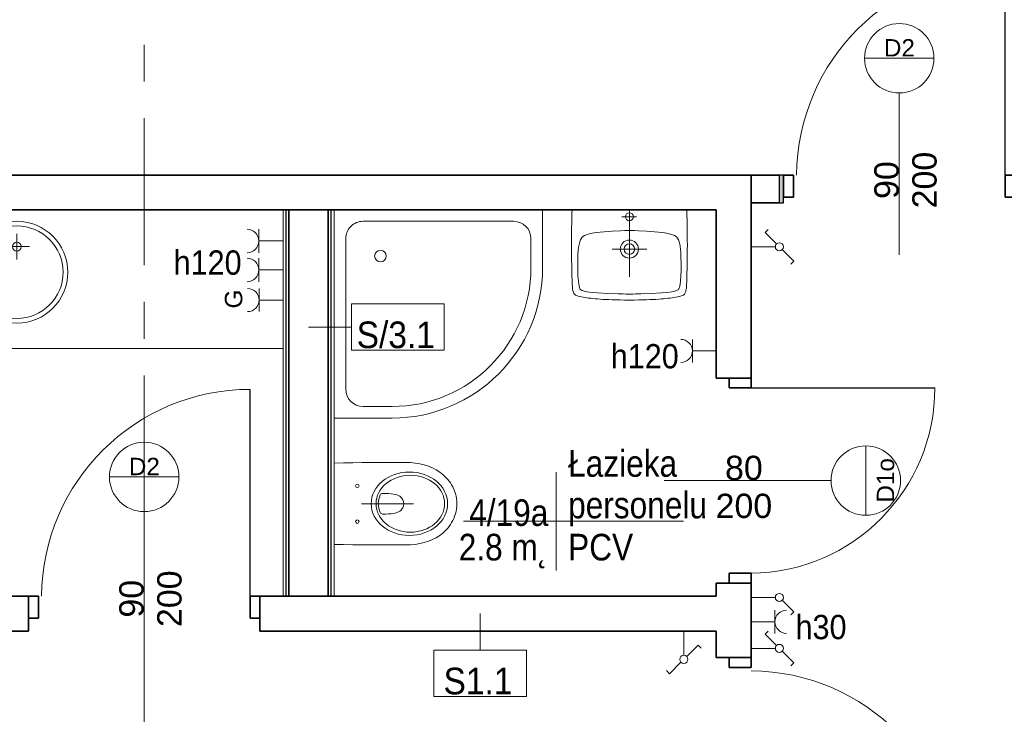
# Model space of a CAD drawing. Header units: centimetres. Extents: x 101 to 4622, y -1383 to 1498.
# Tile 52 of 68: x 3423 to 3848, y 90 to 390. Entities that reach past the tile are written whole.
import ezdxf

# ---------------------------------------------------------------- set-up
doc = ezdxf.new("R2010")
doc.units = ezdxf.units.CM
doc.linetypes.add('Oś', pattern=[111.125, 63.5, -15.875, 15.875, -15.875])
for name, color, linetype, lineweight in [('A-ANNO-NOTE', 131, 'Continuous', 18), ('A-AREA-IDEN', 2, 'Continuous', 18), ('A-DETL-GENF', 92, 'Continuous', 18), ('A-DETL-MEDM', 33, 'Continuous', 35), ('A-DOOR', 31, 'Continuous', 25), ('A-DOOR-IDEN', 31, 'Continuous', 18), ('A-WALL', 113, 'Continuous', 25), ('A-WALL-FNSH', 113, 'Continuous', 25), ('A-WALL-IDEN', 211, 'Continuous', 18), ('A-WALL-PATT', 111, 'Continuous', 25), ('E-ELE-QPM-IDEN', 2, 'Continuous', 18), ('E-ELEC-EQPM', 71, 'Continuous', 18), ('I-FURN', 30, 'Continuous', 18), ('P-SANR-FIXT', 6, 'Continuous', 18), ('S-GRID', 1, 'Continuous', 18)]:
    doc.layers.add(name, color=color, linetype=linetype, lineweight=lineweight)
doc.styles.add('Arial_1', font='arial.ttf', dxfattribs={"height": 7.5})
doc.styles.add('Arial_13', font='arial.ttf', dxfattribs={"width": 0.9, "height": 10.5})
doc.styles.add('Arial_4', font='arial.ttf', dxfattribs={"width": 0.85, "height": 11.5})
doc.styles.add('Arial_6', font='arial.ttf', dxfattribs={"width": 0.9, "height": 11.5})
doc.styles.add('Arial_7', font='arial.ttf', dxfattribs={"height": 10.5})

# ---------------------------------------------------------------- blocks, each defined once
blk = doc.blocks.new('DRZWI 1S - Drzwi 90-1364001-4_piętro II PT - projektowany - PPOŻ B')
at = {"layer": 'A-DETL-GENF'}
for p, q in [((-50, 7.5), (-50, -2)), ((-45.7, 7.5), (-50, 7.5)), ((-45.7, -2), (-45.7, 7.5)), ((50, 7.5), (45.7, 7.5)), ((45.7, 7.5), (45.7, -2)), ((50, -2), (50, 7.5)), ((-50, -2), (-45.7, -2)), ((45.7, -2), (50, -2))]:
    blk.add_line(p, q, dxfattribs=at)
at = {"layer": 'A-DETL-MEDM'}
for p, q in [((-45.7, 7.5), (-50, 7.5)), ((-50, 7.5), (-50, -2)), ((-45.7, -2), (-45.7, 7.5)), ((45.7, -2), (45.7, 7.5)), ((45.7, 7.5), (50, 7.5)), ((50, 7.5), (50, -2)), ((-50, -2), (-45.7, -2)), ((50, -2), (45.7, -2))]:
    blk.add_line(p, q, dxfattribs=at)
at = {"layer": 'A-DOOR'}
blk.add_line((45.7, 7.5), (45.7, 96.89), dxfattribs=at)
at = {"layer": 'A-DOOR', "lineweight": 18}
blk.add_line((0, 30), (0, -30), dxfattribs=at)
blk.add_arc((45.7, 6.89), 90, 90, 179.6093, dxfattribs=at)
blk = doc.blocks.new('DRZWI 1S_łazienkowe - Drzwi 80-1357767-4_piętro II PT - projektowany - PPOŻ B')
at = {"layer": 'A-DETL-GENF'}
for p, q in [((-44.3, 2), (-40, 2)), ((-44.3, -7.5), (-44.3, 2)), ((-40, 2), (-40, -7.5)), ((40, 2), (44.3, 2)), ((40, -7.5), (40, 2)), ((44.3, 2), (44.3, -7.5)), ((-40, -7.5), (-44.3, -7.5)), ((44.3, -7.5), (40, -7.5))]:
    blk.add_line(p, q, dxfattribs=at)
at = {"layer": 'A-DETL-MEDM'}
for p, q in [((-44.3, -7.5), (-44.3, 2)), ((-44.3, 2), (-40, 2)), ((-40, 2), (-40, -7.5)), ((40, 2), (40, -7.5)), ((44.3, 2), (40, 2)), ((44.3, -7.5), (44.3, 2)), ((-40, -7.5), (-44.3, -7.5)), ((40, -7.5), (44.3, -7.5))]:
    blk.add_line(p, q, dxfattribs=at)
at = {"layer": 'A-DOOR', "lineweight": 18}
blk.add_line((0, -30), (0, 30), dxfattribs=at)
at = {"layer": 'A-DOOR'}
blk.add_line((40, -7.5), (40, -86.89), dxfattribs=at)
at = {"layer": 'A-DOOR', "lineweight": 18}
blk.add_arc((40, -6.89), 80, 180.4395, 270, dxfattribs=at)
blk = doc.blocks.new('Umywalka koło Nova Pro - Pro 50-1205816-4_piętro II PT - projektowany - PPOŻ B')
at = {"layer": 'P-SANR-FIXT'}
for p, q in [((-8.25, 46.64), (-7.5, 46.8)), ((-7.5, 46.8), (-8.25, 46.64)), ((-7.5, 46.8), (-6.73, 46.91)), ((-6.73, 46.91), (-7.5, 46.8)), ((-6.73, 46.91), (-5.93, 47.04)), ((-5.93, 47.04), (-6.73, 46.91)), ((-5.93, 47.04), (-5.1, 47.15)), ((-5.1, 47.15), (-5.93, 47.04)), ((-5.1, 47.15), (-4.2, 47.25)), ((-4.2, 47.25), (-5.1, 47.15)), ((-4.2, 47.25), (-3.27, 47.36)), ((-3.27, 47.36), (-4.2, 47.25)), ((-3.27, 47.36), (-2.28, 47.44)), ((-2.28, 47.44), (-3.27, 47.36)), ((-2.28, 47.44), (-1.24, 47.52)), ((-1.24, 47.52), (-2.28, 47.44)), ((-1.24, 47.52), (-0.15, 47.63)), ((-0.15, 47.63), (-1.24, 47.52)), ((-0.15, 47.63), (1.05, 47.71)), ((1.05, 47.71), (-0.15, 47.63)), ((1.05, 47.71), (2.3, 47.76)), ((2.3, 47.76), (1.05, 47.71)), ((2.3, 47.76), (3.66, 47.84)), ((3.66, 47.84), (2.3, 47.76)), ((3.66, 47.84), (5.12, 47.89)), ((5.12, 47.89), (3.66, 47.84)), ((5.12, 47.89), (6.72, 47.95)), ((6.72, 47.95), (5.12, 47.89)), ((6.72, 47.95), (8.45, 47.97)), ((8.45, 47.97), (6.72, 47.95)), ((8.45, 47.97), (10.4, 48)), ((10.4, 48), (8.45, 47.97)), ((10.4, 48), (14.63, 48)), ((14.63, 48), (10.4, 48)), ((14.63, 48), (16.55, 47.97)), ((16.55, 47.97), (14.63, 48)), ((16.55, 47.97), (18.31, 47.95)), ((18.31, 47.95), (16.55, 47.97)), ((18.31, 47.95), (19.88, 47.89)), ((19.88, 47.89), (18.31, 47.95)), ((19.88, 47.89), (21.34, 47.84)), ((21.34, 47.84), (19.88, 47.89)), ((21.34, 47.84), (22.7, 47.76)), ((22.7, 47.76), (21.34, 47.84)), ((22.7, 47.76), (23.98, 47.71)), ((23.98, 47.71), (22.7, 47.76)), ((23.98, 47.71), (25.15, 47.63)), ((25.15, 47.63), (23.98, 47.71)), ((25.15, 47.63), (26.24, 47.52)), ((26.24, 47.52), (25.15, 47.63)), ((26.24, 47.52), (27.31, 47.44)), ((27.31, 47.44), (26.24, 47.52)), ((27.31, 47.44), (28.29, 47.36)), ((28.29, 47.36), (27.31, 47.44)), ((28.29, 47.36), (29.23, 47.25)), ((29.23, 47.25), (28.29, 47.36)), ((29.23, 47.25), (30.1, 47.15)), ((30.1, 47.15), (29.23, 47.25)), ((30.1, 47.15), (30.93, 47.04)), ((30.93, 47.04), (30.1, 47.15)), ((30.93, 47.04), (31.76, 46.91)), ((31.76, 46.91), (30.93, 47.04)), ((31.76, 46.91), (32.5, 46.8)), ((32.5, 46.8), (31.76, 46.91)), ((32.5, 46.8), (33.25, 46.64)), ((33.25, 46.64), (32.5, 46.8)), ((-12.14, 42.22), (-12.08, 42.81)), ((-12.08, 42.81), (-12, 43.37)), ((-12, 43.37), (-11.92, 43.87)), ((-11.92, 43.87), (-11.82, 44.38)), ((-11.82, 44.38), (-11.71, 44.67)), ((-11.6, 44.96), (-11.79, 44.38)), ((-11.71, 44.67), (-11.6, 44.96)), ((-11.6, 44.96), (-11.26, 45.47)), ((-11.26, 45.47), (-11.6, 44.96)), ((-11.26, 45.47), (-10.8, 45.84)), ((-10.8, 45.84), (-11.26, 45.47)), ((-10.8, 45.84), (-10.24, 46.11)), ((-10.24, 46.11), (-10.8, 45.84)), ((-10.24, 46.11), (-9.61, 46.32)), ((-9.61, 46.32), (-10.24, 46.11)), ((-9.61, 46.32), (-8.94, 46.51)), ((-8.94, 46.51), (-9.61, 46.32)), ((-9.21, 42.03), (-9.05, 42.59)), ((-9.05, 42.59), (-8.86, 43.1)), ((-8.94, 46.51), (-8.25, 46.64)), ((-8.25, 46.64), (-8.94, 46.51)), ((-8.86, 43.1), (-8.7, 43.34)), ((-8.7, 43.34), (-8.51, 43.55)), ((-8.51, 43.55), (-8.03, 43.85)), ((-8.03, 43.85), (-7.53, 44.06)), ((-7.53, 44.06), (-6.97, 44.22)), ((-6.97, 44.22), (-5.88, 44.43)), ((-5.88, 44.43), (-3.64, 44.75)), ((-3.64, 44.75), (-1.4, 44.94)), ((-1.4, 44.94), (3.1, 45.18)), ((3.1, 45.18), (7.6, 45.31)), ((7.6, 45.31), (9.86, 45.39)), ((9.86, 45.39), (11.04, 45.42)), ((11.04, 45.42), (11.7, 45.42)), ((11.7, 45.42), (12.5, 45.44)), ((12.5, 45.44), (13.3, 45.42)), ((13.3, 45.42), (13.99, 45.42)), ((13.99, 45.42), (15.14, 45.39)), ((15.14, 45.39), (17.4, 45.31)), ((17.4, 45.31), (21.9, 45.18)), ((21.9, 45.18), (26.4, 44.94)), ((26.4, 44.94), (28.64, 44.75)), ((28.64, 44.75), (30.88, 44.43)), ((30.88, 44.43), (31.97, 44.22)), ((31.97, 44.22), (32.53, 44.06)), ((32.53, 44.06), (33.06, 43.85)), ((33.06, 43.85), (33.54, 43.55)), ((33.25, 46.64), (33.97, 46.51)), ((33.97, 46.51), (33.25, 46.64)), ((33.54, 43.55), (33.73, 43.34)), ((33.73, 43.34), (33.86, 43.1)), ((33.86, 43.1), (34.07, 42.59)), ((33.97, 46.51), (34.63, 46.32)), ((34.63, 46.32), (33.97, 46.51)), ((34.07, 42.59), (34.21, 42.03)), ((34.63, 46.32), (35.24, 46.11)), ((35.24, 46.11), (34.63, 46.32)), ((35.24, 46.11), (35.8, 45.84)), ((35.8, 45.84), (35.24, 46.11)), ((35.8, 45.84), (36.28, 45.47)), ((36.28, 45.47), (35.8, 45.84)), ((36.28, 45.47), (36.6, 44.96)), ((36.6, 44.96), (36.28, 45.47)), ((36.6, 44.96), (36.82, 44.38)), ((36.82, 44.38), (36.92, 43.87)), ((36.92, 43.87), (37.03, 43.37)), ((37.03, 43.37), (37.08, 42.81)), ((37.08, 42.81), (37.14, 42.22)), ((-12.3, 38.17), (-12.27, 38.89)), ((-12.27, 38.89), (-12.24, 39.61)), ((-12.24, 39.61), (-12.22, 40.28)), ((-12.22, 40.28), (-12.19, 40.94)), ((-12.19, 40.94), (-12.16, 41.58)), ((-12.16, 41.58), (-12.14, 42.22)), ((-9.71, 37.56), (-9.53, 39.82)), ((-9.53, 39.82), (-9.39, 40.94)), ((-9.39, 40.94), (-9.21, 42.03)), ((34.21, 42.03), (34.39, 40.94)), ((34.39, 40.94), (34.53, 39.82)), ((34.53, 39.82), (34.71, 37.56)), ((37.14, 42.22), (37.16, 41.58)), ((37.16, 41.58), (37.19, 40.94)), ((37.19, 40.94), (37.22, 40.28)), ((37.22, 40.28), (37.24, 39.61)), ((37.24, 39.61), (37.27, 38.89)), ((37.27, 38.89), (37.3, 38.17)), ((-12.4, 33.88), (-12.38, 35.06)), ((-12.38, 35.06), (-12.35, 35.88)), ((-12.35, 36.65), (-12.32, 37.43)), ((-12.35, 35.88), (-12.35, 36.65)), ((-12.32, 37.43), (-12.3, 38.17)), ((-9.84, 33.06), (-9.79, 35.32)), ((-9.79, 35.32), (-9.71, 37.56)), ((12.5, 9), (12.5, 38)), ((34.71, 37.56), (34.82, 35.32)), ((34.82, 35.32), (34.84, 33.06)), ((37.3, 38.17), (37.32, 37.43)), ((37.32, 37.43), (37.35, 36.65)), ((37.35, 36.65), (37.35, 35.88)), ((37.35, 35.88), (37.38, 35.06)), ((37.38, 35.06), (37.4, 33.88)), ((-12.46, 30.5), (-12.43, 31.46)), ((-12.46, 29.49), (-12.46, 30.5)), ((-12.43, 32.39), (-12.4, 33.3)), ((-12.43, 31.46), (-12.43, 32.39)), ((-12.4, 33.3), (-12.4, 33.88)), ((-9.76, 28.56), (-9.84, 33.06)), ((34.84, 33.06), (34.76, 28.56)), ((37.4, 33.88), (37.43, 33.3)), ((37.43, 33.3), (37.43, 32.39)), ((37.43, 32.39), (37.46, 31.46)), ((37.46, 31.46), (37.46, 30.5)), ((37.46, 30.5), (37.48, 29.49)), ((-12.51, 24.3), (-12.48, 26.13)), ((-12.48, 27.81), (-12.46, 29.49)), ((-12.48, 26.13), (-12.48, 27.81)), ((-9.74, 27.87), (-9.76, 28.56)), ((-9.71, 27.55), (-9.74, 27.87)), ((-9.69, 27.15), (-9.71, 27.55)), ((-9.61, 26.27), (-9.69, 27.15)), ((-9.37, 24.54), (-9.61, 26.27)), ((20.01, 26), (5.01, 26)), ((34.63, 26.27), (34.37, 24.54)), ((34.69, 27.15), (34.63, 26.27)), ((34.71, 27.55), (34.69, 27.15)), ((34.74, 27.87), (34.71, 27.55)), ((34.76, 28.56), (34.74, 27.87)), ((37.48, 29.49), (37.48, 27.81)), ((37.48, 27.81), (37.51, 26.13)), ((37.51, 26.13), (37.51, 22.27)), ((-12.48, 22.27), (-12.51, 24.3)), ((-12.48, 19.98), (-12.48, 22.27)), ((-8.91, 22.86), (-9.37, 24.54)), ((-8.62, 22.03), (-8.91, 22.86)), ((-8.19, 21.26), (-8.62, 22.03)), ((-7.93, 20.91), (-8.19, 21.26)), ((33.19, 21.26), (32.93, 20.91)), ((33.62, 22.03), (33.19, 21.26)), ((33.91, 22.86), (33.62, 22.03)), ((34.37, 24.54), (33.91, 22.86)), ((37.51, 22.27), (37.48, 19.98)), ((-12.45, 17.35), (-12.48, 19.98)), ((-12.4, 14.28), (-12.45, 17.35)), ((-7.61, 20.62), (-7.93, 20.91)), ((-6.89, 20.14), (-7.61, 20.62)), ((-6.09, 19.8), (-6.89, 20.14)), ((-5.24, 19.53), (-6.09, 19.8)), ((-3.53, 19.16), (-5.24, 19.53)), ((-1.83, 18.89), (-3.53, 19.16)), ((1.66, 18.49), (-1.83, 18.89)), ((5.15, 18.2), (1.66, 18.49)), ((8.64, 18.06), (5.15, 18.2)), ((10.37, 18.01), (8.64, 18.06)), ((14.63, 18.01), (10.37, 18.01)), ((16.36, 18.06), (14.63, 18.01)), ((19.88, 18.2), (16.36, 18.06)), ((23.34, 18.49), (19.88, 18.2)), ((26.83, 18.89), (23.34, 18.49)), ((28.56, 19.16), (26.83, 18.89)), ((30.26, 19.53), (28.56, 19.16)), ((31.09, 19.8), (30.26, 19.53)), ((31.89, 20.14), (31.09, 19.8)), ((32.61, 20.62), (31.89, 20.14)), ((32.93, 20.91), (32.61, 20.62)), ((37.45, 17.35), (37.4, 14.28)), ((37.48, 19.98), (37.45, 17.35)), ((-12.32, 10.58), (-12.4, 14.28)), ((37.4, 14.28), (37.32, 10.58)), ((-12.28, 9), (-12.32, 10.58)), ((15.72, 12.02), (9.46, 12.02)), ((37.32, 10.58), (37.28, 9))]:
    blk.add_line(p, q, dxfattribs=at)
for centre, radius in [((12.51, 26), 3.92), ((12.51, 26), 2.28), ((12.5, 12.02), 1.72)]:
    blk.add_circle(centre, radius, dxfattribs=at)
blk = doc.blocks.new('Miska ustępowa Nova Pro - Type 1-1391528-4_piętro II PT - projektowany - PPOŻ B')
at = {"layer": 'P-SANR-FIXT'}
for p, q in [((10.24, 63.83), (9.18, 63.63)), ((11.35, 63.95), (10.24, 63.83)), ((12.51, 64), (11.35, 63.95)), ((13.65, 63.95), (12.51, 64)), ((14.76, 63.83), (13.65, 63.95)), ((15.82, 63.63), (14.76, 63.83)), ((1.98, 60.03), (1.27, 59.39)), ((2.72, 60.62), (1.98, 60.03)), ((3.54, 61.19), (2.72, 60.62)), ((4.37, 61.71), (3.54, 61.19)), ((5.26, 62.2), (4.37, 61.71)), ((6.17, 62.64), (5.26, 62.2)), ((7.14, 63.04), (6.17, 62.64)), ((8.15, 63.36), (7.14, 63.04)), ((9.18, 63.63), (8.15, 63.36)), ((16.85, 63.36), (15.82, 63.63)), ((17.86, 63.04), (16.85, 63.36)), ((18.83, 62.64), (17.86, 63.04)), ((19.74, 62.2), (18.83, 62.64)), ((20.63, 61.71), (19.74, 62.2)), ((21.46, 61.19), (20.63, 61.71)), ((22.28, 60.62), (21.46, 61.19)), ((23.02, 60.03), (22.28, 60.62)), ((23.73, 59.39), (23.02, 60.03)), ((-1.2, 56.63), (-2.19, 55.07)), ((-0.04, 58.06), (-1.2, 56.63)), ((1.27, 59.39), (-0.04, 58.06)), ((25.04, 58.06), (23.73, 59.39)), ((26.2, 56.63), (25.04, 58.06)), ((27.19, 55.07), (26.2, 56.63)), ((-3.74, 51.72), (-4.31, 49.89)), ((-3.03, 53.44), (-3.74, 51.72)), ((-2.19, 55.07), (-3.03, 53.44)), ((28.03, 53.44), (27.19, 55.07)), ((28.74, 51.72), (28.03, 53.44)), ((29.31, 49.89), (28.74, 51.72)), ((-4.73, 47.99), (-5.05, 46.02)), ((-4.31, 49.89), (-4.73, 47.99)), ((29.75, 47.99), (29.31, 49.89)), ((30.05, 46.02), (29.75, 47.99)), ((-5.24, 43.97), (-5.32, 41.85)), ((-5.05, 46.02), (-5.24, 43.97)), ((12.5, 22.77), (12.5, 45.26)), ((30.24, 43.97), (30.05, 46.02)), ((30.32, 41.85), (30.24, 43.97)), ((-5.32, 41.85), (-5.32, 34.36)), ((8.69, 38.15), (8.96, 38.77)), ((8.96, 38.77), (9.26, 39.31)), ((9.26, 39.31), (9.6, 39.76)), ((9.6, 39.76), (9.97, 40.1)), ((9.97, 40.1), (10.37, 40.4)), ((10.37, 40.4), (10.79, 40.64)), ((10.79, 40.64), (11.21, 40.82)), ((11.21, 40.82), (11.62, 40.94)), ((11.62, 40.94), (12.51, 41.04)), ((12.51, 41.04), (13.38, 40.94)), ((13.38, 40.94), (13.8, 40.82)), ((13.8, 40.82), (14.24, 40.64)), ((14.24, 40.64), (14.63, 40.4)), ((14.63, 40.4), (15.03, 40.1)), ((15.03, 40.1), (15.4, 39.76)), ((15.4, 39.76), (15.74, 39.31)), ((15.74, 39.31), (16.04, 38.77)), ((16.04, 38.77), (16.31, 38.15)), ((30.32, 34.36), (30.32, 41.85)), ((-5.32, 34.36), (-5.29, 26.78)), ((8.05, 33.3), (8.1, 34.53)), ((8.1, 34.53), (8.2, 35.61)), ((8.2, 35.61), (8.32, 36.58)), ((8.32, 36.58), (8.47, 37.41)), ((8.47, 37.41), (8.69, 38.15)), ((16.31, 38.15), (16.53, 37.41)), ((16.53, 37.41), (16.71, 36.58)), ((16.71, 36.58), (16.83, 35.61)), ((16.83, 35.61), (16.9, 34.53)), ((16.9, 34.53), (16.95, 33.3)), ((30.29, 26.78), (30.32, 34.36)), ((8.05, 31.94), (8.05, 33.3)), ((8.1, 31.62), (8.05, 31.94)), ((8.22, 31.32), (8.1, 31.62)), ((8.42, 31.08), (8.22, 31.32)), ((8.67, 30.9), (8.42, 31.08)), ((9.6, 30.56), (8.67, 30.9)), ((10.56, 30.29), (9.6, 30.56)), ((11.53, 30.14), (10.56, 30.29)), ((12.51, 30.09), (11.53, 30.14)), ((13.47, 30.14), (12.51, 30.09)), ((14.44, 30.29), (13.47, 30.14)), ((15.4, 30.56), (14.44, 30.29)), ((16.34, 30.9), (15.4, 30.56)), ((16.58, 31.08), (16.34, 30.9)), ((16.78, 31.32), (16.58, 31.08)), ((16.93, 31.62), (16.78, 31.32)), ((16.95, 31.94), (16.93, 31.62)), ((16.95, 33.3), (16.95, 31.94)), ((-5.29, 26.78), (-5.24, 22.94)), ((30.27, 22.94), (30.29, 26.78)), ((-5.24, 22.94), (-5.2, 19.02)), ((30.22, 19.02), (30.27, 22.94)), ((-5.2, 19.02), (-5.15, 15.04)), ((30.15, 15.04), (30.22, 19.02)), ((-5.15, 15.04), (-5.05, 11)), ((30.05, 11), (30.15, 15.04))]:
    blk.add_line(p, q, dxfattribs=at)
for centre in [(4.76, 21), (20.24, 21)]:
    blk.add_circle(centre, 0.752, dxfattribs=at)
for centre, major_axis, ratio in [((12.5, 43.51), (0, 16.5), 0.830338), ((12.5, 43.92), (0, 14.8), 0.83084)]:
    blk.add_ellipse(centre, major_axis=major_axis, ratio=ratio, dxfattribs=at)
blk = doc.blocks.new('brodzik natryskowy 90x90 półokrągły - brodzik natryskowy 90x90 półokrągły-815551-4_piętro II PT - projektowany - PPOŻ B')
at = {"layer": 'P-SANR-FIXT'}
for p, q in [((-70, -5), (-70, 20)), ((-57.5, 15), (7.5, 15)), ((-65, -5), (-65, 7.5)), ((15, 7.5), (15, -57.5)), ((7.5, -65), (-5, -65)), ((20, -70), (-5, -70))]:
    blk.add_line(p, q, dxfattribs=at)
blk.add_circle((0, 0), 2.5, dxfattribs=at)
for centre, radius, start, end in [((-57.5, 7.5), 7.5, 90, 180), ((7.5, 7.5), 7.5, 360, 90), ((-5, -5), 65, 180, 270), ((-5, -5), 60, 180, 270), ((7.5, -57.5), 7.5, 270, 360)]:
    blk.add_arc(centre, radius, start, end, dxfattribs=at)
blk = doc.blocks.new('umywalka okrągła d _44cm stal nierdzewna - Type 1-1334137-4_piętro II PT - projektowany - PPOŻ B')
at = {"layer": 'P-SANR-FIXT'}
for p, q in [((12.5, 17.93), (12.5, 28.93)), ((7, 23.43), (18, 23.43))]:
    blk.add_line(p, q, dxfattribs=at)
for centre, radius in [((12.5, 34.5), 22), ((12.5, 34.5), 20), ((12.5, 23.43), 1.9)]:
    blk.add_circle(centre, radius, dxfattribs=at)
blk = doc.blocks.new('Blat - Blat-1391748-4_piętro II PT - projektowany - PPOŻ B')
at = {"layer": 'I-FURN'}
blk.add_line((265, -60), (0, -60), dxfattribs=at)
blk = doc.blocks.new('DRZWI 1S - Drzwi 90-1363984-4_piętro II PT - projektowany - PPOŻ B')
at = {"layer": 'A-DETL-GENF'}
for p, q in [((-50, 6), (-50, -3.5)), ((-45.7, 6), (-50, 6)), ((-45.7, -3.5), (-45.7, 6)), ((50, 6), (45.7, 6)), ((45.7, 6), (45.7, -3.5)), ((50, -3.5), (50, 6)), ((-50, -3.5), (-45.7, -3.5)), ((45.7, -3.5), (50, -3.5))]:
    blk.add_line(p, q, dxfattribs=at)
at = {"layer": 'A-DETL-MEDM'}
for p, q in [((-45.7, 6), (-50, 6)), ((-50, 6), (-50, -3.5)), ((-45.7, -3.5), (-45.7, 6)), ((45.7, -3.5), (45.7, 6)), ((45.7, 6), (50, 6)), ((50, 6), (50, -3.5)), ((-50, -3.5), (-45.7, -3.5)), ((50, -3.5), (45.7, -3.5))]:
    blk.add_line(p, q, dxfattribs=at)
at = {"layer": 'A-DOOR'}
blk.add_line((45.7, 6), (45.7, 95.39), dxfattribs=at)
at = {"layer": 'A-DOOR', "lineweight": 18}
blk.add_line((0, 28.5), (0, -28.5), dxfattribs=at)
blk.add_arc((45.7, 5.39), 90, 90, 179.6093, dxfattribs=at)
blk = doc.blocks.new('Przełącznik schodowy - Type 1-1452447-4_piętro II PT - projektowany - PPOŻ B')
at = {"layer": 'E-ELEC-EQPM'}
for p, q in [((13.74, 20.98), (18.68, 25.93)), ((18.68, 25.93), (19.99, 24.62)), ((11.26, 18.51), (6.32, 13.57)), ((12.5, 18), (12.5, 7.5)), ((6.32, 13.57), (5.01, 14.88))]:
    blk.add_line(p, q, dxfattribs=at)
blk.add_circle((12.5, 19.75), 1.75, dxfattribs=at)
blk = doc.blocks.new('Przełącznik jednobiegunowy - Type 1-1452195-4_piętro II PT - projektowany - PPOŻ B')
at = {"layer": 'E-ELEC-EQPM'}
for p, q in [((13.74, 20.98), (18.68, 25.93)), ((18.68, 25.93), (19.99, 24.62)), ((12.5, 18), (12.5, 7.5))]:
    blk.add_line(p, q, dxfattribs=at)
blk.add_circle((12.5, 19.75), 1.75, dxfattribs=at)
blk = doc.blocks.new('gniazdo elektryczne wielokrotne - 120-1473824-4_piętro II PT - projektowany - PPOŻ B')
at = {"layer": 'E-ELEC-EQPM'}
for p, q in [((17.58, 21.5), (7.42, 21.5)), ((12.5, 21.5), (12.5, 11)), ((30.08, 21.5), (19.92, 21.5)), ((25, 21.5), (25, 11))]:
    blk.add_line(p, q, dxfattribs=at)
for centre in [(12.5, 26.58), (25, 26.58)]:
    blk.add_arc(centre, 5.08, 180, 0, dxfattribs=at)
blk = doc.blocks.new('gniazdo elektryczne pojedyncze_gwarantowane - 120-1477662-4_piętro II PT - projektowany - PPOŻ B')
at = {"layer": 'E-ELEC-EQPM'}
for p, q in [((17.5, 21.33), (7.5, 21.33)), ((12.5, 21.33), (12.5, 11))]:
    blk.add_line(p, q, dxfattribs=at)
blk.add_arc((12.5, 26.33), 5, 180, 0, dxfattribs=at)
blk = doc.blocks.new('gniazdo elektryczne pojedyncze - 120-1470673-4_piętro II PT - projektowany - PPOŻ B')
at = {"layer": 'E-ELEC-EQPM'}
for p, q in [((17.5, 17.83), (7.5, 17.83)), ((12.5, 17.83), (12.5, 7.5))]:
    blk.add_line(p, q, dxfattribs=at)
blk.add_arc((12.5, 22.83), 5, 180, 0, dxfattribs=at)
blk = doc.blocks.new('gniazdo elektryczne pojedyncze - 30-1473552-4_piętro II PT - projektowany - PPOŻ B')
at = {"layer": 'E-ELEC-EQPM'}
for p, q in [((17.5, 17.83), (7.5, 17.83)), ((12.5, 17.83), (12.5, 7.5))]:
    blk.add_line(p, q, dxfattribs=at)
blk.add_arc((12.5, 22.83), 5, 180, 0, dxfattribs=at)
blk = doc.blocks.new('ET sciana_AT7 - 10mm-838066-4_piętro II PT - projektowany - PPOŻ B')
at = {"layer": 'A-WALL-IDEN'}
for p, q in [((-0.4, 0.196875), (0.4, 0.196875)), ((-0.4, -0.203125), (-0.4, 0.196875)), ((0.4, 0.196875), (0.4, -0.203125)), ((-0.4, -0.203125), (0.4, -0.203125))]:
    blk.add_line(p, q, dxfattribs=at)
blk = doc.blocks.new('etykieta drzwi wymiar i kategoria - etykieta drzwi 1S góra-1350608-4_piętro II PT - projektowany - PPOŻ B')
at = {"layer": 'A-DOOR-IDEN'}
for p, q in [((-0.3, 1.4984), (0.3, 1.4984)), ((0, 0), (0, 1.1984))]:
    blk.add_line(p, q, dxfattribs=at)
blk.add_circle((0, 1.4984), 0.3, dxfattribs=at)
blk = doc.blocks.new('etykieta drzwi wymiar i kategoria - etykieta drzwi 1S dół-1350606-4_piętro II PT - projektowany - PPOŻ B')
at = {"layer": 'A-DOOR-IDEN'}
for p, q in [((0, 0), (0, -1.1984)), ((-0.3, -1.4984), (0.3, -1.4984))]:
    blk.add_line(p, q, dxfattribs=at)
blk.add_circle((0, -1.4984), 0.3, dxfattribs=at)
blk = doc.blocks.new('METKA_POMIESZCZENIA1 - Rozbudowana - bez ramki-1409110-4_piętro II PT - projektowany - PPOŻ B')
at = {"layer": 'A-AREA-IDEN'}
for p, q in [((0, 0.425), (0, 0)), ((-0.8, 0), (1.1, 0)), ((0, 0), (0, -0.425))]:
    blk.add_line(p, q, dxfattribs=at)

msp = doc.modelspace()

# ---------------------------------------------------------------- hatches: boundary and pattern name
at = {"layer": 'A-WALL-PATT'}
h = msp.add_hatch(color=9, dxfattribs=at)
h.paths.add_polyline_path([(3751.34, 310.62), (3753.04, 310.62), (3753.04, 322.62), (3751.34, 322.62), (3751.34, 313.12)], flags=0)
h.paths.add_polyline_path([(3853.04, 310.62), (4138.04, 310.62), (4138.04, 322.62), (3853.04, 322.62), (3853.04, 313.12)], flags=0)
h.paths.add_polyline_path([(4268.04, 310.62), (4398.04, 310.62), (4398.04, 322.62), (4268.04, 322.62), (4268.04, 320.12)], flags=0)

# ---------------------------------------------------------------- linework, layer by layer
at = {"layer": 'A-WALL', "color": 7, "lineweight": 35}
for p, q in [((3751.34, 322.62), (3247.04, 322.62)), ((3739.04, 322.62), (3739.04, 234.92)), ((3739.04, 310.62), (3751.34, 310.62)), ((3272.04, 307.62), (3724.04, 307.62)), ((3539.54, 140.62), (3539.54, 307.62)), ((3556.54, 140.62), (3556.54, 307.62)), ((3724.04, 307.62), (3724.04, 234.92)), ((3724.04, 234.92), (3729.54, 234.92)), ((3724.04, 146.32), (3724.04, 140.62)), ((3729.54, 146.32), (3724.04, 146.32)), ((3739.04, 114.12), (3739.04, 146.32)), ((3427.04, 140.62), (3272.04, 140.62)), ((3724.04, 140.62), (3527.04, 140.62)), ((3427.04, 125.62), (3427.04, 131.12)), ((3527.04, 131.12), (3527.04, 125.62)), ((3272.04, 125.62), (3427.04, 125.62)), ((3527.04, 125.62), (3724.04, 125.62)), ((3724.04, 125.62), (3724.04, 114.12)), ((3724.04, 114.12), (3729.54, 114.12))]:
    msp.add_line(p, q, dxfattribs=at)
at = {"layer": 'A-WALL'}
for p, q in [((3751.34, 310.62), (3751.34, 322.62)), ((3753.04, 322.62), (3751.34, 322.62)), ((3751.34, 310.62), (3753.04, 310.62)), ((3753.04, 310.62), (3753.04, 313.12)), ((3538.29, 140.62), (3538.29, 307.62)), ((3557.79, 140.62), (3557.79, 307.62))]:
    msp.add_line(p, q, dxfattribs=at)
at = {"layer": 'A-WALL-FNSH', "color": 250, "lineweight": 18}
for p, q in [((3537.04, 307.62), (3537.04, 140.62)), ((3559.04, 140.62), (3559.04, 307.62))]:
    msp.add_line(p, q, dxfattribs=at)
at = {"layer": 'A-WALL-IDEN'}
for p, q in [((3548.04, 256.93), (3566.58, 256.93)), ((3622.06, 133.12), (3622.06, 117.36))]:
    msp.add_line(p, q, dxfattribs=at)
at = {"layer": 'S-GRID', "linetype": 'Oś'}
msp.add_line((3477.04, -1383.2), (3477.04, 1438.12), dxfattribs=at)

# ---------------------------------------------------------------- block references
at = {"layer": 'A-AREA-IDEN', "xscale": 49.99999999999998, "yscale": 49.99999999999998, "zscale": 49.99999999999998}
msp.add_blockref('METKA_POMIESZCZENIA1 - Rozbudowana - bez ramki-1409110-4_piętro II PT - projektowany - PPOŻ B', (3654.86, 173.04), dxfattribs=at)
at = {"layer": 'A-DOOR'}
for name, p in [('DRZWI 1S - Drzwi 90-1363984-4_piętro II PT - projektowany - PPOŻ B', (3803.04, 316.62)), ('DRZWI 1S - Drzwi 90-1364001-4_piętro II PT - projektowany - PPOŻ B', (3477.04, 133.12))]:
    msp.add_blockref(name, p, dxfattribs=at)
for name, p, rotation in [('DRZWI 1S_łazienkowe - Drzwi 80-1357767-4_piętro II PT - projektowany - PPOŻ B', (3731.54, 190.62), 89.99999999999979), ('DRZWI 1S - Drzwi 90-1364001-4_piętro II PT - projektowany - PPOŻ B', (3731.54, 64.12), 269.9999999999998)]:
    msp.add_blockref(name, p, dxfattribs=dict(at, rotation=rotation))
at = {"layer": 'A-DOOR-IDEN', "xscale": 49.99999999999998, "yscale": 49.99999999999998, "zscale": 49.99999999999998}
for p in [(3803.04, 298.16), (3477.04, 117.28)]:
    msp.add_blockref('etykieta drzwi wymiar i kategoria - etykieta drzwi 1S góra-1350608-4_piętro II PT - projektowany - PPOŻ B', p, dxfattribs=at)
at = {"layer": 'A-DOOR-IDEN', "xscale": 49.99999999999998, "yscale": 49.99999999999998, "zscale": 49.99999999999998, "rotation": 89.9999999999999}
msp.add_blockref('etykieta drzwi wymiar i kategoria - etykieta drzwi 1S dół-1350606-4_piętro II PT - projektowany - PPOŻ B', (3713.67, 190.62), dxfattribs=at)
at = {"layer": 'A-WALL-IDEN', "xscale": 49.99999999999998, "yscale": 49.99999999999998, "zscale": 49.99999999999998}
for p in [(3586.58, 257.09), (3622.06, 107.52)]:
    msp.add_blockref('ET sciana_AT7 - 10mm-838066-4_piętro II PT - projektowany - PPOŻ B', p, dxfattribs=at)
at = {"layer": 'E-ELEC-EQPM'}
for name, p, rotation in [('gniazdo elektryczne wielokrotne - 120-1473824-4_piętro II PT - projektowany - PPOŻ B', (3548.04, 269.12), 89.9999999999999), ('Przełącznik schodowy - Type 1-1452447-4_piętro II PT - projektowany - PPOŻ B', (3731.54, 304.12), 269.9999999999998), ('gniazdo elektryczne pojedyncze_gwarantowane - 120-1477662-4_piętro II PT - projektowany - PPOŻ B', (3548.04, 256.12), 89.9999999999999), ('gniazdo elektryczne pojedyncze - 120-1470673-4_piętro II PT - projektowany - PPOŻ B', (3731.54, 234.12), 89.99999999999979), ('Przełącznik jednobiegunowy - Type 1-1452195-4_piętro II PT - projektowany - PPOŻ B', (3731.54, 152.62), 269.9999999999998), ('gniazdo elektryczne pojedyncze - 30-1473552-4_piętro II PT - projektowany - PPOŻ B', (3731.54, 142.12), 269.9999999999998), ('Przełącznik schodowy - Type 1-1452447-4_piętro II PT - projektowany - PPOŻ B', (3722.54, 133.12), 180), ('Przełącznik schodowy - Type 1-1452447-4_piętro II PT - projektowany - PPOŻ B', (3731.54, 130.62), 269.9999999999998)]:
    msp.add_blockref(name, p, dxfattribs=dict(at, rotation=rotation))
at = {"layer": 'I-FURN'}
msp.add_blockref('Blat - Blat-1391748-4_piętro II PT - projektowany - PPOŻ B', (3272.04, 307.62), dxfattribs=at)
at = {"layer": 'P-SANR-FIXT'}
for name, p, rotation in [('brodzik natryskowy 90x90 półokrągły - brodzik natryskowy 90x90 półokrągły-815551-4_piętro II PT - projektowany - PPOŻ B', (3579.04, 287.62), 89.99999999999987), ('Umywalka koło Nova Pro - Pro 50-1205816-4_piętro II PT - projektowany - PPOŻ B', (3699.04, 316.62), 180), ('umywalka okrągła d _44cm stal nierdzewna - Type 1-1334137-4_piętro II PT - projektowany - PPOŻ B', (3434.54, 315.12), 180), ('Miska ustępowa Nova Pro - Type 1-1391528-4_piętro II PT - projektowany - PPOŻ B', (3548.04, 193.12), 269.9999999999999)]:
    msp.add_blockref(name, p, dxfattribs=dict(at, rotation=rotation))

# ---------------------------------------------------------------- texts
at = {"layer": 'A-AREA-IDEN', "char_height": 11.5, "line_spacing_factor": 0.936439, "style": 'Arial_4'}
for s, insert, width, attachment_point in [('\\pt42.49997,84.99995,127.50004,170.00002,212.49999,254.99996,297.50005,340.00003,382.5,424.99998,467.49995,510.00004,552.50002,594.99999,637.49997,679.99994,722.50003,765.00001,807.49998,849.99996,892.50005,935.00002,977.5,1019.99998,1062.49995,1105.00004,1147.50002,1189.99999,1232.49997,1275.00006,1317.50003,1360.00001;Łazieka\\Ppersonelu', (3660.07, 170.84), 59.8825, 7), ('\\pxqr,t3.69565,7.3913,11.08696,14.78261,18.47826,22.17391,25.86957,29.56522,33.26087,36.95652,40.65217,44.34783,48.04348,51.73913,55.43478,59.13043,62.82609,66.52174,70.21739,73.91304,77.6087,81.30435,85,88.69565,92.3913,96.08696,99.78261,103.47826,107.17391,110.86957,114.56522,118.26087;{4/19a}', (3651.53, 170.84), 34, 9), ('\\pt42.49997,84.99995,127.50004,170.00002,212.49999,254.99996,297.50005,340.00003,382.5,424.99998,467.49995,510.00004,552.50002,594.99999,637.49997,679.99994,722.50003,765.00001,807.49998,849.99996,892.50005,935.00002,977.5,1019.99998,1062.49995,1105.00004,1147.50002,1189.99999,1232.49997,1275.00006,1317.50003,1360.00001;2.8 m˛', (3651.53, 167.61), 38.25, 3), ('\\pxt3.69565,7.3913,11.08696,14.78261,18.47826,22.17391,25.86957,29.56522,33.26087,36.95652,40.65217,44.34783,48.04348,51.73913,55.43478,59.13043,62.82609,66.52174,70.21739,73.91304,77.6087,81.30435,85,88.69565,92.3913,96.08696,99.78261,103.47826,107.17391,110.86957,114.56522,118.26087;{PCV}', (3660.07, 167.61), 28.135, 1)]:
    msp.add_mtext(s, dxfattribs=dict(at, insert=insert, width=width, attachment_point=attachment_point))
at = {"layer": 'A-DOOR-IDEN', "attachment_point": 5, "line_spacing_factor": 0.936439}
for s, insert, char_height, width, style in [('\\pxqc,t8.46667,16.93333,25.4,33.86667,42.33333,50.8,59.26667,67.73333,76.2,84.66667,93.13333,101.6,110.06667,118.53333,127,135.46667,143.93333,152.4,160.86667,169.33333,177.8,186.26667,194.73333,203.2,211.66667,220.13333,228.6,237.06667,245.53333,254,262.46667,270.93333;{D2}', (3803.11, 377.58), 7.5, 13.9, 'Arial_1'), ('\\pxqc,t8.46667,16.93333,25.4,33.86667,42.33333,50.8,59.26667,67.73333,76.2,84.66667,93.13333,101.6,110.06667,118.53333,127,135.46667,143.93333,152.4,160.86667,169.33333,177.8,186.26667,194.73333,203.2,211.66667,220.13333,228.6,237.06667,245.53333,254,262.46667,270.93333;{D2}', (3477.11, 196.7), 7.5, 13.9, 'Arial_1'), ('\\pxqc,t6.04762,12.09524,18.14286,24.19048,30.2381,36.28571,42.33333,48.38095,54.42857,60.47619,66.52381,72.57143,78.61905,84.66667,90.71429,96.7619,102.80952,108.85714,114.90476,120.95238,127,133.04762,139.09524,145.14286,151.19048,157.2381,163.28571,169.33333,175.38095,181.42857,187.47619,193.52381;{80\\P200}', (3735.96, 187.82), 10.5, 25.15, 'Arial_7')]:
    msp.add_mtext(s, dxfattribs=dict(at, insert=insert, char_height=char_height, width=width, style=style))
at = {"layer": 'A-DOOR-IDEN', "attachment_point": 5, "rotation": 90, "line_spacing_factor": 0.936439}
for s, insert, char_height, width, style in [('\\pxqc,t6.04762,12.09524,18.14286,24.19048,30.2381,36.28571,42.33333,48.38095,54.42857,60.47619,66.52381,72.57143,78.61905,84.66667,90.71429,96.7619,102.80952,108.85714,114.90476,120.95238,127,133.04762,139.09524,145.14286,151.19048,157.2381,163.28571,169.33333,175.38095,181.42857,187.47619,193.52381;{90\\P200}', (3805.8, 320.44), 10.5, 25.15, 'Arial_7'), ('\\pxqc,t8.46667,16.93333,25.4,33.86667,42.33333,50.8,59.26667,67.73333,76.2,84.66667,93.13333,101.6,110.06667,118.53333,127,135.46667,143.93333,152.4,160.86667,169.33333,177.8,186.26667,194.73333,203.2,211.66667,220.13333,228.6,237.06667,245.53333,254,262.46667,270.93333;{D1o}', (3797.12, 190.71), 7.5, 19.5, 'Arial_1'), ('\\pxqc,t6.04762,12.09524,18.14286,24.19048,30.2381,36.28571,42.33333,48.38095,54.42857,60.47619,66.52381,72.57143,78.61905,84.66667,90.71429,96.7619,102.80952,108.85714,114.90476,120.95238,127,133.04762,139.09524,145.14286,151.19048,157.2381,163.28571,169.33333,175.38095,181.42857,187.47619,193.52381;{90\\P200}', (3479.8, 139.56), 10.5, 25.15, 'Arial_7')]:
    msp.add_mtext(s, dxfattribs=dict(at, insert=insert, char_height=char_height, width=width, style=style))
at = {"layer": 'A-WALL-IDEN', "char_height": 11.5, "attachment_point": 5, "line_spacing_factor": 0.936439, "style": 'Arial_6'}
for s, insert, width in [('\\pxqc,t4.96957,9.93913,14.9087,19.87826,24.84783,29.81739,34.78696,39.75652,44.72609,49.69565,54.66522,59.63478,64.60435,69.57391,74.54348,79.51304,84.48261,89.45217,94.42174,99.3913,104.36087,109.33043,114.3,119.26957,124.23913,129.2087,134.17826,139.14783,144.11739,149.08696,154.05652,159.02609;{S/3.1}', (3585.67, 253.51), 33.66), ('\\pxqc,t4.96957,9.93913,14.9087,19.87826,24.84783,29.81739,34.78696,39.75652,44.72609,49.69565,54.66522,59.63478,64.60435,69.57391,74.54348,79.51304,84.48261,89.45217,94.42174,99.3913,104.36087,109.33043,114.3,119.26957,124.23913,129.2087,134.17826,139.14783,144.11739,149.08696,154.05652,159.02609;{S1.1}', (3621.15, 103.94), 29.79)]:
    msp.add_mtext(s, dxfattribs=dict(at, insert=insert, width=width))
at = {"layer": 'E-ELE-QPM-IDEN', "char_height": 10.5, "attachment_point": 5, "line_spacing_factor": 0.936439, "style": 'Arial_13'}
for s, insert, width in [('\\pxqc,t5.35714,10.71429,16.07143,21.42857,26.78571,32.14286,37.5,42.85714,48.21429,53.57143,58.92857,64.28571,69.64286,75,80.35714,85.71429,91.07143,96.42857,101.78571,107.14286,112.5,117.85714,123.21429,128.57143,133.92857,139.28571,144.64286,150,155.35714,160.71429,166.07143,171.42857;{h120}', (3504.42, 284.73), 30.06), ('\\pxqc,t5.35714,10.71429,16.07143,21.42857,26.78571,32.14286,37.5,42.85714,48.21429,53.57143,58.92857,64.28571,69.64286,75,80.35714,85.71429,91.07143,96.42857,101.78571,107.14286,112.5,117.85714,123.21429,128.57143,133.92857,139.28571,144.64286,150,155.35714,160.71429,166.07143,171.42857;{h120}', (3693.15, 244.26), 30.06), ('\\pxqc,t5.35714,10.71429,16.07143,21.42857,26.78571,32.14286,37.5,42.85714,48.21429,53.57143,58.92857,64.28571,69.64286,75,80.35714,85.71429,91.07143,96.42857,101.78571,107.14286,112.5,117.85714,123.21429,128.57143,133.92857,139.28571,144.64286,150,155.35714,160.71429,166.07143,171.42857;{h30}', (3769.27, 127.26), 22.635)]:
    msp.add_mtext(s, dxfattribs=dict(at, insert=insert, width=width))

# ---------------------------------------------------------------- next in the draw order: texts
at = {"layer": 'A-ANNO-NOTE', "insert": (3511.89, 264.97), "char_height": 7.5, "width": 8.686, "attachment_point": 1, "rotation": 90, "line_spacing_factor": 0.936439, "style": 'Arial_1', "bg_fill": 3, "box_fill_scale": 1.25, "bg_fill_color": 256, "bg_fill_true_color": 13158600, "bg_fill_transparency": 0}
msp.add_mtext('\\pxt8.46667,16.93333,25.4,33.86667,42.33333,50.8,59.26667,67.73333,76.2,84.66667,93.13333,101.6,110.06667,118.53333,127,135.46667,143.93333,152.4,160.86667,169.33333,177.8,186.26667,194.73333,203.2,211.66667,220.13333,228.6,237.06667,245.53333,254,262.46667,270.93333;{G}', dxfattribs=at)

doc.saveas('drawing.dxf')
